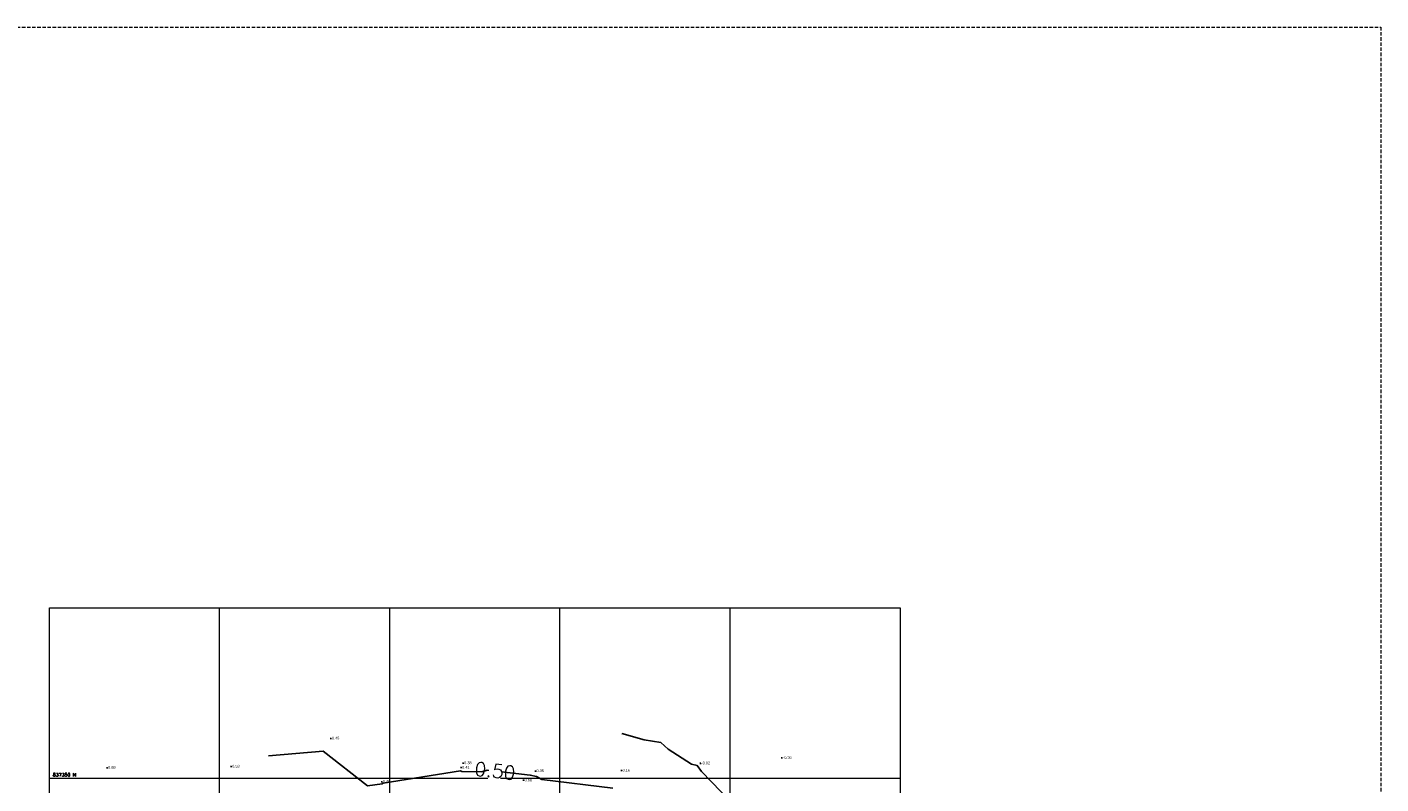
# Model space of a CAD drawing. Header units: metres. Extents: x 560229 to 560896, y 835884 to 837467.
# Tile 7 of 7: x 560697 to 560896, y 837349 to 837460. Entities that reach past the tile are written whole.
import ezdxf

# ---------------------------------------------------------------- set-up
doc = ezdxf.new("R2010")
doc.units = ezdxf.units.M
doc.header["$PDMODE"] = 2
doc.header["$PDSIZE"] = 0.1
doc.linetypes.add('DASHED', pattern=[0.75, 0.5, -0.25])
for name, color, linetype, lineweight in [('Contour_Line', 8, 'Continuous', 9), ('Contour_Text', 8, 'Continuous', 9), ('Elev Surface', 5, 'Continuous', 9), ('Grid', 8, 'Continuous', 9), ('Ortho', 7, 'DASHED', 9), ('Topo_Point', 7, 'Continuous', 9)]:
    doc.layers.add(name, color=color, linetype=linetype, lineweight=lineweight)
doc.styles.add('0.3mm', font='micross.ttf', dxfattribs={"height": 0.5})
doc.styles.get("Standard").update_dxf_attribs({"font": 'simplex.shx'})

msp = doc.modelspace()

# ---------------------------------------------------------------- linework, layer by layer
at = {"layer": 'Contour_Line', "linetype": 'Continuous', "lineweight": -3}
for points in [[(560812.41, 837329.11), (560812.09, 837329.43), (560811.8, 837330.02), (560805.86, 837340.58), (560795.82, 837350.98), (560795.17, 837351.86), (560794.34, 837352.06), (560790.89, 837354.25), (560789.8, 837355.26), (560787.35, 837355.62), (560784.09, 837356.57)], [(560782.75, 837348.55), (560772.33, 837349.81), (560771.53, 837350.26), (560770.64, 837350.45), (560764.33, 837351.2), (560763.54, 837350.93), (560760.59, 837350.97), (560760.4, 837351.06), (560749.01, 837349.29), (560748.89, 837349.18), (560746.71, 837348.88), (560740.21, 837353.95), (560732.2, 837353.26)]]:
    msp.add_lwpolyline(points, dxfattribs=at)
at = {"layer": 'Grid'}
for p, q in [((560725, 837200), (560725, 837375)), ((560750, 837200), (560750, 837375)), ((560775, 837200), (560775, 837375)), ((560800, 837200), (560800, 837375)), ((560700, 837350), (560825, 837350))]:
    msp.add_line(p, q, dxfattribs=at)
at = {"layer": 'Grid', "flags": 128}
msp.add_lwpolyline([(560825, 837375), (560825, 837200), (560700, 837200), (560700, 837375)], close=True, dxfattribs=at)
at = {"layer": 'Topo_Point'}
for p in [(560741.35, 837355.84), (560726.7, 837351.71), (560760.78, 837352.21), (560795.63, 837352.18), (560807.62, 837352.98), (560708.47, 837351.54), (560760.47, 837351.55), (560769.66, 837349.69), (560771.4, 837351.04), (560784.06, 837351.12), (560748.81, 837349.47)]:
    msp.add_point(p, dxfattribs=at)

# ---------------------------------------------------------------- texts
at = {"layer": 'Elev Surface', "style": '0.3mm'}
for s, p in [('0.45', (560741.5, 837355.69)), ('0.69', (560708.62, 837351.39)), ('0.53', (560726.85, 837351.56)), ('0.41', (560760.62, 837351.4)), ('0.38', (560760.93, 837352.06)), ('-0.02', (560795.78, 837352.03)), ('-0.36', (560807.77, 837352.83)), ('0.68', (560769.81, 837349.54)), ('0.36', (560771.55, 837350.89)), ('0.16', (560784.21, 837350.97)), ('0.46', (560748.96, 837349.32))]:
    msp.add_text(s, height=0.4, dxfattribs=at).set_placement(p)
at = {"layer": 'Grid'}
msp.add_text('837350 N', height=0.5, dxfattribs=at).set_placement((560700.5, 837350.25))

# ---------------------------------------------------------------- next in the draw order: texts
at = {"layer": 'Contour_Text', "linetype": 'Continuous', "lineweight": -3, "insert": (560765.47, 837351.07), "char_height": 2, "width": 1, "attachment_point": 5, "rotation": 353.2404, "bg_fill": 3, "box_fill_scale": 1.2, "bg_fill_color": 256, "bg_fill_true_color": 13158600, "bg_fill_transparency": 0}
msp.add_mtext('0.50', dxfattribs=at)

# ---------------------------------------------------------------- next in the draw order: linework, layer by layer
at = {"layer": 'Ortho', "flags": 128}
msp.add_lwpolyline([(560895.62, 837460.31), (560895.62, 837140.51), (560566.59, 837140.51), (560566.59, 837460.31)], close=True, dxfattribs=at)

doc.saveas('drawing.dxf')
